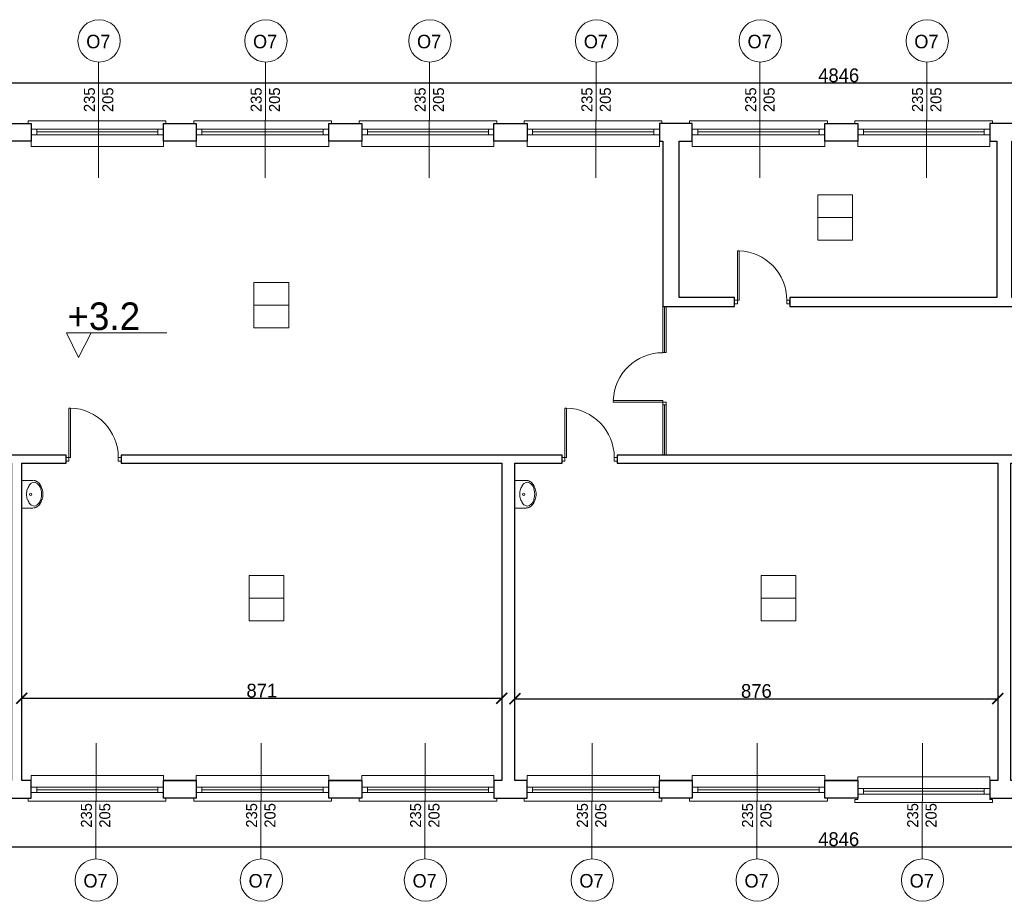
# Model space of a CAD drawing. Header units: centimetres. Extents: x -17621 to 77377, y -18613 to 66.
# Tile 76 of 173: x 11774 to 13561, y -14206 to -12606. Entities that reach past the tile are written whole.
import ezdxf

# ---------------------------------------------------------------- set-up
doc = ezdxf.new("R2010")
doc.units = ezdxf.units.CM
doc.layers.add('0-wymiarowanie rys.CAD', color=5, linetype='Continuous', lineweight=0, true_color=0x0000ff)
for name, color, linetype, lineweight in [('a_drzwi i okna', 2, 'Continuous', 0), ('a_inwentaryzacja', 141, 'Continuous', 0), ('a_wymiarowanie', 211, 'Continuous', 0), ('drzwi', 2, 'Continuous', 0), ('pomieszczenia', 191, 'Continuous', 5)]:
    doc.layers.add(name, color=color, linetype=linetype, lineweight=lineweight)
for name, color, linetype in [('PDF2_A220 ŚCIANY WEWNĘTRZNE', 7, 'Continuous'), ('PDF2_A310 STOLARKA ZEWNĘTRZNA', 7, 'Continuous'), ('PDF2_A720 MEBLE', 7, 'Continuous'), ('PDF5_A710 OZNACZENIA KOMUNIKACJI', 7, 'Continuous'), ('PDF5_Text', 7, 'Continuous')]:
    doc.layers.add(name, color=color, linetype=linetype)
doc.styles.add('PDF Century Gothic', font='GOTHIC.TTF')
doc.dimstyles.new('ISO-25', dxfattribs={"dimtxt": 25, "dimasz": 20, "dimexe": 0.6, "dimexo": 0.375, "dimtad": 1, "dimdec": 0, "dimtxsty": 'PDF Century Gothic', "dimblk": 'ARCHTICK', "dimcen": 2.5, "dimadec": 1, "dimazin": 0, "dimtfac": 1, "dimtdec": 0, "dimtmove": 0, "dimatfit": 3, "dimldrblk": 'ARCHTICK', "dimfxl": 2, "dimfxlon": 1, "dimarcsym": 0})

# ---------------------------------------------------------------- blocks, each defined once
blk = doc.blocks.new('_ArchTick')
at = {"color": 0, "linetype": 'ByBlock', "const_width": 0.15}
blk.add_lwpolyline([(-0.5, -0.5), (0.5, 0.5)], dxfattribs=at)
blk = doc.blocks.new('*D501')
at = {"layer": 'a_wymiarowanie', "color": 0, "linetype": 'Continuous', "lineweight": -2, "transparency": 16777216}
for p, q in [((11778.1, -13839.1), (11778.1, -13836.5)), ((11778.1, -13837.1), (12649.3, -13837.1)), ((12649.3, -13839.1), (12649.3, -13836.5))]:
    blk.add_line(p, q, dxfattribs=at)
at = {"layer": 'Defpoints', "color": 0, "linetype": 'Continuous', "transparency": 16777216}
for p in [(12649.3, -13837.1), (11778.1, -13986.3), (12649.3, -13986.3)]:
    blk.add_point(p, dxfattribs=at)
at = {"layer": 'a_wymiarowanie', "color": 0, "linetype": 'Continuous', "lineweight": -2, "transparency": 16777216, "xscale": 20, "yscale": 20, "zscale": 20, "rotation": 180}
blk.add_blockref('_ArchTick', (11778.1, -13837.1), dxfattribs=at)
at = {"layer": 'a_wymiarowanie', "color": 0, "linetype": 'Continuous', "lineweight": -2, "transparency": 16777216, "xscale": 20, "yscale": 20, "zscale": 20}
blk.add_blockref('_ArchTick', (12649.3, -13837.1), dxfattribs=at)
at = {"layer": 'a_wymiarowanie', "color": 0, "linetype": 'Continuous', "lineweight": 0, "transparency": 16777216, "insert": (12213.7, -13823.3), "char_height": 25, "attachment_point": 5, "style": 'PDF Century Gothic'}
blk.add_mtext('871', dxfattribs=at)
blk = doc.blocks.new('*D502')
at = {"layer": 'a_wymiarowanie', "color": 0, "linetype": 'Continuous', "lineweight": -2, "transparency": 16777216}
for p, q in [((12673, -13839.8), (12673, -13837.2)), ((12673, -13837.8), (13549.3, -13837.8)), ((13549.3, -13839.8), (13549.3, -13837.2))]:
    blk.add_line(p, q, dxfattribs=at)
at = {"layer": 'Defpoints', "color": 0, "linetype": 'Continuous', "transparency": 16777216}
for p in [(13549.3, -13837.8), (12673, -13986.3), (13549.3, -13986.3)]:
    blk.add_point(p, dxfattribs=at)
at = {"layer": 'a_wymiarowanie', "color": 0, "linetype": 'Continuous', "lineweight": -2, "transparency": 16777216, "xscale": 20, "yscale": 20, "zscale": 20, "rotation": 180}
blk.add_blockref('_ArchTick', (12673, -13837.8), dxfattribs=at)
at = {"layer": 'a_wymiarowanie', "color": 0, "linetype": 'Continuous', "lineweight": -2, "transparency": 16777216, "xscale": 20, "yscale": 20, "zscale": 20}
blk.add_blockref('_ArchTick', (13549.3, -13837.8), dxfattribs=at)
at = {"layer": 'a_wymiarowanie', "color": 0, "linetype": 'Continuous', "lineweight": 0, "transparency": 16777216, "insert": (13111.2, -13824), "char_height": 25, "attachment_point": 5, "style": 'PDF Century Gothic'}
blk.add_mtext('876', dxfattribs=at)
blk = doc.blocks.new('*D894')
at = {"layer": 'a_wymiarowanie', "color": 0, "linetype": 'Continuous', "lineweight": -2, "transparency": 16777216}
for p, q in [((11725.9, -12826.3), (11723.3, -12826.3)), ((11723.9, -12826.3), (11723.9, -13396.1)), ((11725.9, -13396.1), (11723.3, -13396.1))]:
    blk.add_line(p, q, dxfattribs=at)
at = {"layer": 'Defpoints', "color": 0, "linetype": 'Continuous', "transparency": 16777216}
for p in [(12941.4, -12826.3), (11723.9, -13396.1), (12941.4, -13396.1)]:
    blk.add_point(p, dxfattribs=at)
at = {"layer": 'a_wymiarowanie', "color": 0, "linetype": 'Continuous', "lineweight": -2, "transparency": 16777216, "xscale": 20, "yscale": 20, "zscale": 20}
for p, rotation in [((11723.9, -12826.3), 90), ((11723.9, -13396.1), 270)]:
    blk.add_blockref('_ArchTick', p, dxfattribs=dict(at, rotation=rotation))
at = {"layer": 'a_wymiarowanie', "color": 0, "linetype": 'Continuous', "lineweight": 0, "transparency": 16777216, "insert": (11710.2, -13111.2), "char_height": 25, "attachment_point": 5, "rotation": 90, "style": 'PDF Century Gothic'}
blk.add_mtext('570', dxfattribs=at)
blk = doc.blocks.new('*D1057')
at = {"layer": '0-wymiarowanie rys.CAD', "color": 0, "linetype": 'Continuous', "lineweight": -2, "transparency": 16777216}
for p, q in [((10837.5, -14104.6), (10837.5, -14107.2)), ((10837.5, -14106.6), (15683.7, -14106.6)), ((15683.7, -14104.6), (15683.7, -14107.2))]:
    blk.add_line(p, q, dxfattribs=at)
at = {"layer": 'Defpoints', "color": 0, "linetype": 'Continuous', "transparency": 16777216}
for p in [(10837.5, -14062.5), (15683.7, -14062.5), (15683.7, -14106.6)]:
    blk.add_point(p, dxfattribs=at)
at = {"layer": '0-wymiarowanie rys.CAD', "color": 0, "linetype": 'Continuous', "lineweight": -2, "transparency": 16777216, "xscale": 20, "yscale": 20, "zscale": 20, "rotation": 180}
blk.add_blockref('_ArchTick', (10837.5, -14106.6), dxfattribs=at)
at = {"layer": '0-wymiarowanie rys.CAD', "color": 0, "linetype": 'Continuous', "lineweight": -2, "transparency": 16777216, "xscale": 20, "yscale": 20, "zscale": 20}
blk.add_blockref('_ArchTick', (15683.7, -14106.6), dxfattribs=at)
at = {"layer": '0-wymiarowanie rys.CAD', "color": 0, "linetype": 'Continuous', "transparency": 16777216, "insert": (13260.6, -14092.9), "char_height": 25, "attachment_point": 5, "style": 'PDF Century Gothic'}
blk.add_mtext('4846', dxfattribs=at)
blk = doc.blocks.new('*D1059')
at = {"layer": '0-wymiarowanie rys.CAD', "color": 0, "linetype": 'Continuous', "lineweight": -2, "transparency": 16777216}
for p, q in [((10837.5, -12722.5), (10837.5, -12719.9)), ((15683.7, -12720.5), (10837.5, -12720.5)), ((15683.7, -12722.5), (15683.7, -12719.9))]:
    blk.add_line(p, q, dxfattribs=at)
at = {"layer": 'Defpoints', "color": 0, "linetype": 'Continuous', "transparency": 16777216}
for p in [(10837.5, -12720.5), (10837.5, -12794.2), (15683.7, -12794.2)]:
    blk.add_point(p, dxfattribs=at)
at = {"layer": '0-wymiarowanie rys.CAD', "color": 0, "linetype": 'Continuous', "lineweight": -2, "transparency": 16777216, "xscale": 20, "yscale": 20, "zscale": 20, "rotation": 180}
blk.add_blockref('_ArchTick', (10837.5, -12720.5), dxfattribs=at)
at = {"layer": '0-wymiarowanie rys.CAD', "color": 0, "linetype": 'Continuous', "lineweight": -2, "transparency": 16777216, "xscale": 20, "yscale": 20, "zscale": 20}
blk.add_blockref('_ArchTick', (15683.7, -12720.5), dxfattribs=at)
at = {"layer": '0-wymiarowanie rys.CAD', "color": 0, "linetype": 'Continuous', "transparency": 16777216, "insert": (13260.6, -12706.7), "char_height": 25, "attachment_point": 5, "style": 'PDF Century Gothic'}
blk.add_mtext('4846', dxfattribs=at)

msp = doc.modelspace()

# ---------------------------------------------------------------- linework, layer by layer
at = {"layer": 'a_drzwi i okna'}
for p, q in [((11917.6, -12682.5), (11917.1, -12892.6)), ((12220.3, -12682.5), (12219.8, -12892.6)), ((12517.9, -12682.5), (12517.4, -12892.6)), ((12820.6, -12682.5), (12820.1, -12892.6)), ((13117.8, -12682.5), (13117.3, -12892.6)), ((13420.5, -12682.5), (13419.9, -12892.6)), ((11913, -13918.5), (11912.5, -14128.6)), ((12212.7, -13918.5), (12212.2, -14128.6)), ((12510.3, -13918.5), (12509.8, -14128.6)), ((12813, -13918.5), (12812.5, -14128.6)), ((13112.7, -13918.5), (13112.2, -14128.6)), ((13412.5, -13918.5), (13411.9, -14128.6))]:
    msp.add_line(p, q, dxfattribs=at)
at = {"layer": 'a_drzwi i okna', "linetype": 'Continuous'}
for p, q in [((12944.5, -13126.1), (12944.5, -13209.6)), ((12941.4, -13209.6), (12947.6, -13209.6)), ((12944.5, -13304.7), (12944.5, -13396.1))]:
    msp.add_line(p, q, dxfattribs=at)
for points in [[(12941.4, -13209.6), (12941.4, -13126.1), (12947.6, -13126.1), (12947.6, -13209.6)], [(12941.4, -13396.1), (12941.4, -13304.7), (12947.6, -13304.7), (12947.6, -13396.1)]]:
    msp.add_lwpolyline(points, dxfattribs=at)
at = {"layer": 'a_drzwi i okna'}
for centre in [(11918.4, -12644), (12221.1, -12644), (12518.7, -12644), (12821.4, -12644), (13118.5, -12644), (13421.2, -12644), (11913.3, -14167.1), (12213, -14167.1), (12510.6, -14167.1), (12813.3, -14167.1), (13113, -14167.1), (13412.7, -14167.1)]:
    msp.add_circle(centre, 38.4, dxfattribs=at)
at = {"layer": 'a_inwentaryzacja', "lineweight": 25}
for points in [[(11795, -12826.3), (11734.9, -12826.3), (11734.9, -12794.2), (11795, -12794.2)], [(12094.7, -12826.3), (12035.5, -12826.3), (12035.5, -12794.2), (12094.7, -12794.2)], [(12395.3, -12826.3), (12335.2, -12826.3), (12335.2, -12794.2), (12395.3, -12794.2)], [(12695, -12826.3), (12634.9, -12826.3), (12634.9, -12794.2), (12695, -12794.2)], [(13071.8, -13110), (12971, -13110), (12971, -12826.3), (12994.7, -12826.3), (12994.7, -12794.2), (12935.5, -12794.2), (12935.5, -12826.3), (12941.4, -12826.3), (12941.4, -13126.1), (13071.8, -13126.1)], [(13171.7, -13110), (13171.7, -13126.1), (13830.4, -13126.1), (13830.4, -13110), (13830.4, -13110), (13574.7, -13110), (13574.7, -12826.3), (13595, -12826.3), (13595, -12794.2), (13534.9, -12794.2), (13534.9, -12826.3), (13547.6, -12826.3), (13547.6, -13110)], [(13295.3, -12794.2), (13295.3, -12826.3), (13235.2, -12826.3), (13235.2, -12794.2)], [(11858.5, -13396.1), (11068.6, -13396.1), (11068.6, -13410.5), (11759.5, -13410.5), (11759.5, -13986.3), (11734.9, -13986.3), (11734.9, -14018.4), (11795, -14018.4), (11795, -13986.3), (11778.1, -13986.3), (11778.1, -13410.5), (11858.5, -13410.5)], [(11958.4, -13410.5), (12649.3, -13410.5), (12649.3, -13986.3), (12634.9, -13986.3), (12634.9, -14018.4), (12695, -14018.4), (12695, -13986.3), (12673, -13986.3), (12673, -13410.5), (12758.5, -13410.5), (12758.5, -13396.1), (11958.4, -13396.1)], [(12858.4, -13396.1), (12858.4, -13410.5), (13549.3, -13410.5), (13549.3, -13986.3), (13534.9, -13986.3), (13534.9, -14018.4), (13595, -14018.4), (13595, -13986.3), (13573, -13986.3), (13573, -13410.5), (13658.5, -13410.5), (13658.5, -13396.1)], [(12035.5, -13986.3), (12094.7, -13986.3), (12094.7, -14018.4), (12035.5, -14018.4)], [(12335.2, -13986.3), (12395.3, -13986.3), (12395.3, -14018.4), (12335.2, -14018.4)], [(12935.5, -13986.3), (12994.7, -13986.3), (12994.7, -14018.4), (12935.5, -14018.4)], [(13235.2, -13986.3), (13295.3, -13986.3), (13295.3, -14018.4), (13235.2, -14018.4)]]:
    msp.add_lwpolyline(points, close=True, dxfattribs=at)
msp.add_lwpolyline([(12094.7, -13986.3), (12035.5, -13986.3)], dxfattribs=at)
at = {"layer": 'drzwi'}
for points in [[(13076.8, -13114.9), (13071.8, -13114.9), (13071.8, -13121.2), (13076.8, -13121.2), (13076.8, -13114.9), (13079.8, -13114.9), (13079.8, -13025.1), (13076.8, -13025.1), (13076.8, -13114.9)], [(11863.5, -13400.2), (11858.5, -13400.2), (11858.5, -13406.5), (11863.5, -13406.5), (11863.5, -13400.2), (11866.5, -13400.2), (11866.5, -13310.5), (11863.5, -13310.4), (11863.5, -13400.2)], [(12763.5, -13400.2), (12758.5, -13400.2), (12758.5, -13406.5), (12763.5, -13406.5), (12763.5, -13400.2), (12766.5, -13400.2), (12766.5, -13310.5), (12763.5, -13310.4), (12763.5, -13400.2)], [(12941.4, -13299.7), (12941.4, -13304.7), (12947.7, -13304.7), (12947.7, -13299.7), (12941.4, -13299.7), (12941.4, -13296.7), (12851.7, -13296.7), (12851.6, -13299.7), (12941.4, -13299.7)]]:
    msp.add_lwpolyline(points, dxfattribs=at)
for points in [[(13166.5, -13114.9), (13171.5, -13114.9), (13171.5, -13121.2), (13166.5, -13121.2)], [(11953.3, -13400.2), (11958.3, -13400.2), (11958.3, -13406.5), (11953.3, -13406.5)], [(12853.3, -13400.2), (12858.3, -13400.2), (12858.3, -13406.5), (12853.3, -13406.5)]]:
    msp.add_lwpolyline(points, close=True, dxfattribs=at)
for centre, start, end in [((13076.9, -13114.7), 359.8945, 88.1637), ((12941.2, -13299.6), 89.8945, 178.1637), ((11863.6, -13400), 359.8945, 88.1637), ((12763.6, -13400), 359.8945, 88.1637)]:
    msp.add_arc(centre, 89.7, start, end, dxfattribs=at)
at = {"layer": 'PDF2_A220 ŚCIANY WEWNĘTRZNE', "lineweight": 25}
for points in [[(12395.3, -13986.3), (12335.2, -13986.3)], [(12994.7, -13986.3), (12935.5, -13986.3)], [(13295.3, -13986.3), (13235.2, -13986.3)], [(12094.7, -14018.4), (12035.5, -14018.4)], [(12395.3, -14018.4), (12335.2, -14018.4)], [(12994.7, -14018.4), (12935.5, -14018.4)], [(13295.3, -14018.4), (13235.2, -14018.4)]]:
    msp.add_lwpolyline(points, dxfattribs=at)
at = {"layer": 'PDF2_A310 STOLARKA ZEWNĘTRZNA', "lineweight": 5}
for points in [[(12035.5, -12835.7), (12035.5, -12794.2), (12039.7, -12794.2), (12039.7, -12789.1), (11795, -12789.1), (11789.9, -12789.1), (11789.9, -12794.2), (11795, -12794.2), (11795, -12835.7)], [(12335.2, -12835.7), (12335.2, -12794.2), (12340.3, -12794.2), (12340.3, -12789.1), (12094.7, -12789.1), (12090.5, -12789.1), (12090.5, -12794.2), (12094.7, -12794.2), (12094.7, -12835.7)], [(12634.9, -12835.7), (12634.9, -12794.2), (12640, -12794.2), (12640, -12789.1), (12395.3, -12789.1), (12390.2, -12789.1), (12390.2, -12794.2), (12395.3, -12794.2), (12395.3, -12835.7)], [(12935.5, -12835.7), (12935.5, -12794.2), (12939.7, -12794.2), (12939.7, -12789.1), (12695, -12789.1), (12689.9, -12789.1), (12689.9, -12794.2), (12695, -12794.2), (12695, -12835.7)], [(13235.2, -12835.7), (13235.2, -12794.2), (13240.3, -12794.2), (13240.3, -12789.1), (12994.7, -12789.1), (12989.7, -12789.1), (12989.7, -12794.2), (12994.7, -12794.2), (12994.7, -12835.7)], [(13534.9, -12835.7), (13534.9, -12794.2), (13540, -12794.2), (13540, -12789.1), (13295.3, -12789.1), (13290.2, -12789.1), (13290.2, -12794.2), (13295.3, -12794.2), (13295.3, -12835.7)], [(12035.5, -12814.5), (12025.3, -12814.5), (11805.2, -12814.5), (11795, -12814.5), (11795, -12804.3), (11805.2, -12804.3), (12025.3, -12804.3), (12035.5, -12804.3)], [(12335.2, -12814.5), (12325, -12814.5), (12104.9, -12814.5), (12094.7, -12814.5), (12094.7, -12804.3), (12104.9, -12804.3), (12325, -12804.3), (12335.2, -12804.3)], [(12634.9, -12814.5), (12624.8, -12814.5), (12405.5, -12814.5), (12395.3, -12814.5), (12395.3, -12804.3), (12405.5, -12804.3), (12624.8, -12804.3), (12634.9, -12804.3)], [(12935.5, -12814.5), (12925.3, -12814.5), (12705.2, -12814.5), (12695, -12814.5), (12695, -12804.3), (12705.2, -12804.3), (12925.3, -12804.3), (12935.5, -12804.3)], [(13235.2, -12814.5), (13225, -12814.5), (13004.9, -12814.5), (12994.7, -12814.5), (12994.7, -12804.3), (13004.9, -12804.3), (13225, -12804.3), (13235.2, -12804.3)], [(13534.9, -12814.5), (13524.8, -12814.5), (13305.5, -12814.5), (13295.3, -12814.5), (13295.3, -12804.3), (13305.5, -12804.3), (13524.8, -12804.3), (13534.9, -12804.3)], [(11795, -13977), (11795, -14018.4), (11789.9, -14018.4), (11789.9, -14023.5), (12035.5, -14023.5), (12039.7, -14023.5), (12039.7, -14018.4), (12035.5, -14018.4), (12035.5, -13977)], [(12094.7, -13977), (12094.7, -14018.4), (12090.5, -14018.4), (12090.5, -14023.5), (12335.2, -14023.5), (12340.3, -14023.5), (12340.3, -14018.4), (12335.2, -14018.4), (12335.2, -13977)], [(12395.3, -13977), (12395.3, -14018.4), (12390.2, -14018.4), (12390.2, -14023.5), (12634.9, -14023.5), (12640, -14023.5), (12640, -14018.4), (12634.9, -14018.4), (12634.9, -13977)], [(12695, -13977), (12695, -14018.4), (12689.9, -14018.4), (12689.9, -14023.5), (12935.5, -14023.5), (12939.7, -14023.5), (12939.7, -14018.4), (12935.5, -14018.4), (12935.5, -13977)], [(12994.7, -13977), (12994.7, -14018.4), (12989.7, -14018.4), (12989.7, -14023.5), (13235.2, -14023.5), (13240.3, -14023.5), (13240.3, -14018.4), (13235.2, -14018.4), (13235.2, -13977)], [(13295.3, -13979.5), (13295.3, -14021), (13290.2, -14021), (13290.2, -14026.1), (13534.9, -14026.1), (13540, -14026.1), (13540, -14021), (13534.9, -14021), (13534.9, -13979.5)], [(11795, -13998.1), (11805.2, -13998.1), (12025.3, -13998.1), (12035.5, -13998.1), (12035.5, -14008.3), (12025.3, -14008.3), (11805.2, -14008.3), (11795, -14008.3)], [(12094.7, -13998.1), (12104.9, -13998.1), (12325, -13998.1), (12335.2, -13998.1), (12335.2, -14008.3), (12325, -14008.3), (12104.9, -14008.3), (12094.7, -14008.3)], [(12395.3, -13998.1), (12405.5, -13998.1), (12624.8, -13998.1), (12634.9, -13998.1), (12634.9, -14008.3), (12624.8, -14008.3), (12405.5, -14008.3), (12395.3, -14008.3)], [(12695, -13998.1), (12705.2, -13998.1), (12925.3, -13998.1), (12935.5, -13998.1), (12935.5, -14008.3), (12925.3, -14008.3), (12705.2, -14008.3), (12695, -14008.3)], [(12994.7, -13998.1), (13004.9, -13998.1), (13225, -13998.1), (13235.2, -13998.1), (13235.2, -14008.3), (13225, -14008.3), (13004.9, -14008.3), (12994.7, -14008.3)], [(13295.3, -14000.7), (13305.5, -14000.7), (13524.8, -14000.7), (13534.9, -14000.7), (13534.9, -14010.8), (13524.8, -14010.8), (13305.5, -14010.8), (13295.3, -14010.8)]]:
    msp.add_lwpolyline(points, close=True, dxfattribs=at)
for points in [[(11805.2, -12804.3), (11805.2, -12814.5)], [(12025.3, -12809.4), (11805.2, -12809.4)], [(12025.3, -12804.3), (12025.3, -12814.5)], [(12104.9, -12804.3), (12104.9, -12814.5)], [(12325, -12809.4), (12104.9, -12809.4)], [(12325, -12804.3), (12325, -12814.5)], [(12405.5, -12804.3), (12405.5, -12814.5)], [(12624.8, -12809.4), (12405.5, -12809.4)], [(12624.8, -12804.3), (12624.8, -12814.5)], [(12705.2, -12804.3), (12705.2, -12814.5)], [(12925.3, -12809.4), (12705.2, -12809.4)], [(12925.3, -12804.3), (12925.3, -12814.5)], [(13004.9, -12804.3), (13004.9, -12814.5)], [(13225, -12809.4), (13004.9, -12809.4)], [(13225, -12804.3), (13225, -12814.5)], [(13305.5, -12804.3), (13305.5, -12814.5)], [(13524.8, -12809.4), (13305.5, -12809.4)], [(13524.8, -12804.3), (13524.8, -12814.5)], [(11805.2, -14008.3), (11805.2, -13998.1)], [(11805.2, -14003.2), (12025.3, -14003.2)], [(12025.3, -14008.3), (12025.3, -13998.1)], [(12104.9, -14008.3), (12104.9, -13998.1)], [(12104.9, -14003.2), (12325, -14003.2)], [(12325, -14008.3), (12325, -13998.1)], [(12405.5, -14008.3), (12405.5, -13998.1)], [(12405.5, -14003.2), (12624.8, -14003.2)], [(12624.8, -14008.3), (12624.8, -13998.1)], [(12705.2, -14008.3), (12705.2, -13998.1)], [(12705.2, -14003.2), (12925.3, -14003.2)], [(12925.3, -14008.3), (12925.3, -13998.1)], [(13004.9, -14008.3), (13004.9, -13998.1)], [(13004.9, -14003.2), (13225, -14003.2)], [(13225, -14008.3), (13225, -13998.1)], [(13305.5, -14010.8), (13305.5, -14000.7)], [(13305.5, -14005.7), (13524.8, -14005.7)], [(13524.8, -14010.8), (13524.8, -14000.7)]]:
    msp.add_lwpolyline(points, dxfattribs=at)
at = {"layer": 'PDF2_A720 MEBLE', "lineweight": 0}
for points in [[(11798.4, -13491.8), (11778.1, -13491.8), (11778.1, -13441.9), (11798.4, -13441.9)], [(12693.3, -13491.8), (12673, -13491.8), (12673, -13441.9), (12693.3, -13441.9)]]:
    msp.add_lwpolyline(points, dxfattribs=at)
for points in [[(11805, -13446.3, 0.138478), (11800.8, -13445.1, 0.138478), (11796.6, -13446.3)], [(12699.9, -13446.3, 0.138478), (12695.7, -13445.1, 0.138478), (12691.5, -13446.3)], [(11788, -13457.7, 0.068272), (11786.8, -13466.7, 0.068272), (11788, -13475.7)], [(11812.7, -13475.7, 0.068248), (11813.9, -13466.7, 0.068272), (11812.7, -13457.6)], [(11815.1, -13476.6, 0.068248), (11816.4, -13466.7, 0.068273), (11815.1, -13456.7)], [(12683, -13457.7, 0.068272), (12681.8, -13466.7, 0.068272), (12683, -13475.7)], [(12707.6, -13475.7, 0.068248), (12708.9, -13466.7, 0.068272), (12707.6, -13457.6)], [(12710, -13476.6, 0.068248), (12711.4, -13466.7, 0.068273), (12710, -13456.7)], [(11796.6, -13487.1, 0.138479), (11800.8, -13488.2, 0.138478), (11805, -13487.1)], [(12691.5, -13487.1, 0.138479), (12695.7, -13488.2, 0.138478), (12699.9, -13487.1)]]:
    msp.add_lwpolyline(points, format="xyb", dxfattribs=at)
for centre in [(11794, -13466.7), (12689, -13466.7)]:
    msp.add_circle(centre, 2.12, dxfattribs=at)
for centre, radius, start, end in [((11810.9, -13464.1), 23.3, 145.9881, 164.3847), ((11804.2, -13459.9), 15.7, 121.5434, 145.9882), ((11799.1, -13453.1), 11.4, 58.4711, 90.0072), ((11796.5, -13459.9), 15.7, 34.0263, 58.4712), ((11795.7, -13459.9), 19, 34.0265, 58.471), ((11790.6, -13464.1), 23.3, 15.6299, 34.0264), ((11788.9, -13464.1), 26.7, 15.6298, 34.0265), ((12705.9, -13464.1), 23.3, 145.9881, 164.3847), ((12699.1, -13459.9), 15.7, 121.5434, 145.9882), ((12694, -13453.1), 11.4, 58.4711, 90.0072), ((12691.5, -13459.9), 15.7, 34.0263, 58.4712), ((12690.7, -13459.9), 19, 34.0265, 58.471), ((12685.6, -13464.1), 23.3, 15.6299, 34.0264), ((12683.9, -13464.1), 26.7, 15.6298, 34.0265), ((11810.9, -13469.2), 23.3, 195.6299, 214.0264), ((11804.2, -13473.4), 15.7, 214.0263, 238.4712), ((11799.1, -13480.2), 11.4, 270.0128, 301.549), ((11796.5, -13473.4), 15.7, 301.549, 325.9936), ((11795.7, -13473.4), 19, 301.549, 325.9936), ((11790.6, -13469.2), 23.3, 325.9936, 344.3902), ((11788.9, -13469.2), 26.7, 325.9937, 344.3901), ((12705.9, -13469.2), 23.3, 195.6299, 214.0264), ((12699.1, -13473.4), 15.7, 214.0263, 238.4712), ((12694, -13480.2), 11.4, 270.0128, 301.549), ((12691.5, -13473.4), 15.7, 301.549, 325.9936), ((12690.7, -13473.4), 19, 301.549, 325.9936), ((12685.6, -13469.2), 23.3, 325.9936, 344.3902), ((12683.9, -13469.2), 26.7, 325.9937, 344.3901)]:
    msp.add_arc(centre, radius, start, end, dxfattribs=at)
at = {"layer": 'PDF5_A710 OZNACZENIA KOMUNIKACJI', "lineweight": 5}
msp.add_lwpolyline([(11859.1, -13173.9), (11904, -13173.9), (11859.1, -13173.9), (11881.1, -13218.8), (11904, -13173.9), (11859.1, -13173.9), (11881.1, -13218.8), (11904, -13173.9), (12041.1, -13173.9)], dxfattribs=at)
at = {"layer": 'pomieszczenia'}
for p, q in [((13222.7, -12964.3), (13285.8, -12964.3)), ((12199.5, -13123.5), (12262.6, -13123.5)), ((12190.7, -13655.2), (12253.7, -13655.2)), ((13119.8, -13655.2), (13182.9, -13655.2))]:
    msp.add_line(p, q, dxfattribs=at)
for points in [[(13222.7, -12923.2), (13285.8, -12923.2), (13285.8, -13005.5), (13222.7, -13005.5)], [(12199.5, -13082.3), (12262.6, -13082.3), (12262.6, -13164.7), (12199.5, -13164.7)], [(12190.7, -13614.1), (12253.7, -13614.1), (12253.7, -13696.4), (12190.7, -13696.4)], [(13119.8, -13614.1), (13182.9, -13614.1), (13182.9, -13696.4), (13119.8, -13696.4)]]:
    msp.add_lwpolyline(points, close=True, dxfattribs=at)

# ---------------------------------------------------------------- texts
at = {"layer": 'a_drzwi i okna', "char_height": 24.55, "attachment_point": 7, "style": 'PDF Century Gothic'}
for insert in [(11895.1, -12657.9), (12197.8, -12657.9), (12495.4, -12657.9), (12798.1, -12657.9), (13095.2, -12657.9), (13397.9, -12657.9), (11890, -14180.9), (12189.7, -14180.9), (12487.3, -14180.9), (12790, -14180.9), (13089.7, -14180.9), (13389.4, -14180.9)]:
    msp.add_mtext_dynamic_manual_height_columns('O7', width=220.698, gutter_width=15.3, heights=[199.8], dxfattribs=dict(at, insert=insert))
at = {"layer": 'a_drzwi i okna', "char_height": 20, "attachment_point": 1, "rotation": 90, "style": 'PDF Century Gothic'}
for insert in [(11890.8, -12773.2), (12193.4, -12773.2), (12491, -12773.2), (12793.7, -12773.2), (13090.9, -12773.2), (13393.6, -12773.2), (11885.4, -14071.9), (12185.2, -14071.9), (12482.8, -14071.9), (12785.4, -14071.9), (13085.2, -14071.9), (13384.9, -14071.9)]:
    msp.add_mtext_dynamic_manual_height_columns('235\\P205', width=179.816, gutter_width=12.5, heights=[162.8], dxfattribs=dict(at, insert=insert))
at = {"layer": 'PDF5_Text', "insert": (11860.9, -13144.1), "char_height": 50, "attachment_point": 4, "style": 'PDF Century Gothic'}
msp.add_mtext('+3.2', dxfattribs=at)

# ---------------------------------------------------------------- dimensions: what is measured, and where the dimension line sits
at = {"layer": '0-wymiarowanie rys.CAD', "linetype": 'Continuous'}
for base, p1, p2, picture, middle in [((10837.5, -12720.5), (15683.7, -12794.2), (10837.5, -12794.2), '*D1059', (13260.6, -12706.7)), ((15683.7, -14106.6), (10837.5, -14062.5), (15683.7, -14062.5), '*D1057', (13260.6, -14092.9))]:
    dim = msp.add_linear_dim(base=base, p1=p1, p2=p2, dimstyle='ISO-25', dxfattribs=at)
    dim.commit()
    dim.dimension.update_dxf_attribs({"geometry": picture, "text_midpoint": middle})
at = {"layer": 'a_wymiarowanie', "linetype": 'Continuous', "lineweight": 0}
dim = msp.add_linear_dim(base=(11723.9, -13396.1), p1=(12941.4, -12826.3), p2=(12941.4, -13396.1), angle=90, dimstyle='ISO-25', dxfattribs=at)
dim.commit()
dim.dimension.update_dxf_attribs({"geometry": '*D894', "text_midpoint": (11710.2, -13111.2)})
for base, p1, p2, picture, middle in [((12649.3, -13837.1), (11778.1, -13986.3), (12649.3, -13986.3), '*D501', (12213.7, -13823.3)), ((13549.3, -13837.8), (12673, -13986.3), (13549.3, -13986.3), '*D502', (13111.2, -13824))]:
    dim = msp.add_linear_dim(base=base, p1=p1, p2=p2, dimstyle='ISO-25', dxfattribs=at)
    dim.commit()
    dim.dimension.update_dxf_attribs({"geometry": picture, "text_midpoint": middle})

doc.saveas('drawing.dxf')
